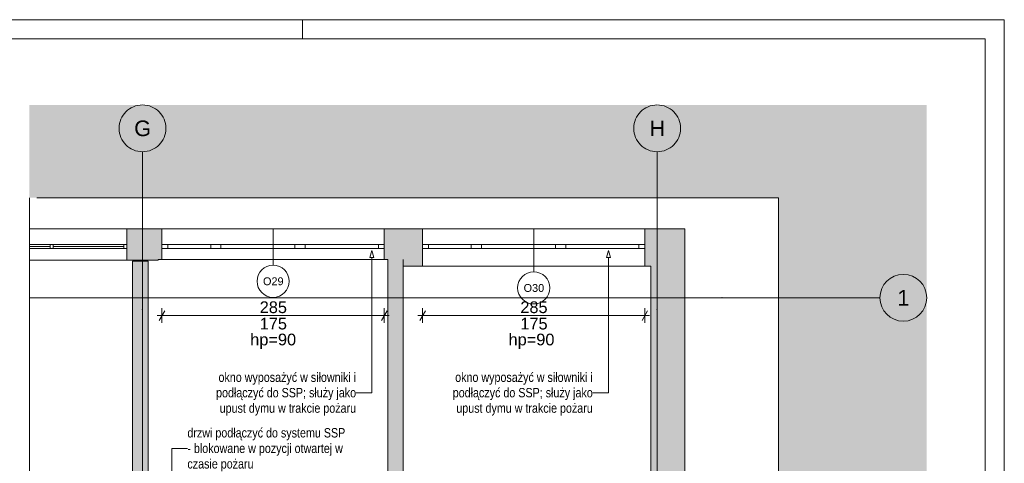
# Paper-space layout 'A-36 RZUT - PIĘTRO 6' of a CAD drawing. Header units: millimetres. Extents: x 0 to 800, y 0 to 500.
# Tile 17 of 17: x 547 to 800, y 386 to 500. Entities that reach past the tile are written whole.
import ezdxf
from ezdxf.xclip import XClip

# ---------------------------------------------------------------- set-up
doc = ezdxf.new("R2010")
doc.units = ezdxf.units.MM
doc.header["$MEASUREMENT"] = 0
doc.header["$XCLIPFRAME"] = 0
doc.linetypes.add('DASHDOTX2', pattern=[1000, 500, -250, 0, -250])
doc.linetypes.add('PRZERYWANA_DU_A', pattern=[550, 350, -200])
for name, color, linetype, lineweight in [('0_Nr_pióra__2', 8, 'Continuous', 13), ('A_Arkusz_Nr_pióra__1', 7, 'Continuous', 20), ('A_wymiary_Nr_pióra__1', 7, 'Continuous', 20), ('A_wymiary_Nr_pióra__2', 8, 'Continuous', 13), ('A_ściany_Nr_pióra__1', 7, 'Continuous', 20), ('Okna Archicada_Nr_pióra__3', 252, 'Continuous', 13), ('Znaczniki okien Archicada_Nr_pióra__3', 252, 'Continuous', 13)]:
    doc.layers.add(name, color=color, linetype=linetype, lineweight=lineweight)
for name, color, linetype, lineweight, true_color in [('A_Arkusz_Nr_pióra__237', 7, 'Continuous', 5, 0x343434), ('A_opis_Nr_pióra__10', 7, 'Continuous', 13, 0x4b4b4b), ('A_opis_Nr_pióra__255', 7, 'Continuous', 15, 0x242424), ('A_opis_Nr_pióra__8', 7, 'Continuous', 13, 0x4c4c4c), ('A_osie_Nr_pióra__16', 7, 'Continuous', 5, 0x0f0f0f), ('A_osie_Nr_pióra__76', 7, 'Continuous', 5, 0x2d2d2d), ('A_ściany_Nr_pióra__19', 7, 'Continuous', 5, 0x191919), ('Okna Archicada_Nr_pióra__19', 7, 'Continuous', 5, 0x191919)]:
    doc.layers.add(name, color=color, linetype=linetype, lineweight=lineweight, true_color=true_color)
doc.layers.add('A_podrys', color=7, linetype='Continuous')
doc.layers.add('A_ściany', color=7, linetype='Continuous')
doc.styles.add('STYL_AUTOMATYCZNY_1', font='arial.ttf')
doc.styles.add('STYL_AUTOMATYCZNY_2', font='ARIALN.TTF')
doc.styles.add('STYL_AUTOMATYCZNY_5', font='arial.ttf')

# ---------------------------------------------------------------- blocks, each defined once
blk = doc.blocks.new('Rysunek_2_2', base_point=(-3499.63, -631.4))
at = {"linetype": 'Continuous', "lineweight": 0, "true_color": 0x484848}
blk.add_hatch(color=251, dxfattribs=at).paths.add_polyline_path([(780.1, 478.17), (549.97, 478.17), (549.97, 454.37), (742.1, 454.37), (742.1, 136.75), (549.97, 136.75), (549.97, 126.75), (780.1, 126.75)])
at = {"layer": 'A_ściany', "linetype": 'Continuous', "lineweight": 0, "true_color": 0x000000}
for points in [[(574.96, 446.37), (574.96, 438.37), (582.96, 438.37), (582.96, 446.37)], [(582.96, 438.57), (583.96, 438.57), (583.96, 446.37), (582.96, 446.37)], [(640.96, 446.37), (640.96, 438.57), (645.86, 438.57), (645.86, 446.37)], [(645.86, 436.87), (650.8, 436.87), (650.8, 446.37), (645.86, 446.37)], [(707.8, 446.37), (707.8, 436.87), (709.3, 436.87), (709.3, 446.37)], [(709.3, 446.37), (709.3, 311.77), (707.84, 311.77), (707.84, 308.77), (718.1, 308.77), (718.1, 446.37)], [(580.42, 311.77), (580.42, 438.1), (576.43, 438.1), (576.43, 311.77)], [(645.86, 311.77), (645.86, 438.57), (641.87, 438.57), (641.87, 311.77)]]:
    blk.add_hatch(color=18, dxfattribs=at).paths.add_polyline_path(points)
at = {"layer": '0_Nr_pióra__2', "color": 8, "linetype": 'PRZERYWANA_DU_A', "lineweight": 13, "ltscale": 2, "flags": 128}
for points in [[(549.97, 454.37), (549.97, 136.75)], [(549.97, 136.75), (742.1, 136.75), (742.1, 454.37), (549.97, 454.37)]]:
    blk.add_lwpolyline(points, dxfattribs=at)
at = {"layer": 'A_opis_Nr_pióra__255', "color": 250, "linetype": 'Continuous', "lineweight": 15, "ltscale": 2, "true_color": 0x242424}
for p, q in [((637.78, 440.89), (637.28, 439.03)), ((637.78, 440.89), (638.28, 439.03)), ((698.48, 440.89), (697.98, 439.03)), ((698.48, 440.89), (698.98, 439.03)), ((638.28, 439.03), (637.28, 439.03)), ((637.78, 439.03), (637.78, 404.41)), ((698.98, 439.03), (697.98, 439.03)), ((698.48, 439.03), (698.48, 404.41)), ((637.78, 404.41), (633.75, 404.41)), ((698.48, 404.41), (694.45, 404.41)), ((586.46, 364.51), (586.46, 390.15)), ((586.46, 390.15), (590.48, 390.15))]:
    blk.add_line(p, q, dxfattribs=at)
at = {"layer": 'A_osie_Nr_pióra__16', "color": 250, "linetype": 'DASHDOTX2', "lineweight": 5, "ltscale": 2, "true_color": 0x0f0f0f}
for p, q in [((578.96, 425.66), (578.96, 466.17)), ((710.96, 425.66), (710.96, 466.17)), ((727.6, 428.75), (549.97, 428.75)), ((727.6, 428.75), (768.1, 428.75)), ((578.96, 425.66), (578.96, 126.75)), ((710.96, 425.66), (710.96, 126.75))]:
    blk.add_line(p, q, dxfattribs=at)
for p in [(727.6, 428.75), (727.6, 428.75), (578.96, 425.66), (578.96, 425.66), (710.96, 425.66), (710.96, 425.66)]:
    blk.add_point(p, dxfattribs=at)
at = {"layer": 'A_osie_Nr_pióra__76', "color": 250, "linetype": 'Continuous', "lineweight": 5, "ltscale": 2, "true_color": 0x2d2d2d}
for centre in [(578.96, 472.17), (710.96, 472.17), (774.1, 428.75)]:
    blk.add_circle(centre, 6, dxfattribs=at)
at = {"layer": 'A_wymiary_Nr_pióra__1', "color": 7, "linetype": 'Continuous', "lineweight": 20, "ltscale": 2}
for p, q in [((584.69, 425.43), (583.24, 422.93)), ((640.24, 422.93), (641.69, 425.43)), ((651.52, 425.43), (650.08, 422.93)), ((707.08, 422.93), (708.52, 425.43))]:
    blk.add_line(p, q, dxfattribs=at)
at = {"layer": 'A_wymiary_Nr_pióra__2', "color": 8, "linetype": 'Continuous', "lineweight": 13, "ltscale": 2}
for p, q in [((583.96, 422.31), (583.96, 426.06)), ((640.96, 422.31), (640.96, 426.06)), ((650.8, 422.31), (650.8, 426.06)), ((707.8, 422.31), (707.8, 426.06)), ((582.74, 424.18), (583.96, 424.18)), ((583.96, 424.18), (640.96, 424.18)), ((640.96, 424.18), (642.19, 424.18)), ((649.58, 424.18), (650.8, 424.18)), ((650.8, 424.18), (707.8, 424.18)), ((707.8, 424.18), (709.02, 424.18))]:
    blk.add_line(p, q, dxfattribs=at)
at = {"layer": 'A_ściany_Nr_pióra__1', "color": 7, "linetype": 'Continuous', "lineweight": 20, "ltscale": 2}
for p, q in [((574.96, 438.37), (574.96, 446.37)), ((583.96, 446.37), (583.96, 442.37)), ((640.96, 446.37), (640.96, 442.37)), ((650.8, 446.37), (650.8, 442.37)), ((707.8, 446.37), (707.8, 442.37)), ((583.96, 442.37), (583.96, 441.37)), ((640.96, 442.37), (640.96, 441.37)), ((650.8, 442.37), (650.8, 441.37)), ((707.8, 442.37), (707.8, 441.37)), ((583.96, 441.37), (583.96, 438.57)), ((640.96, 441.37), (640.96, 438.57)), ((650.8, 441.37), (650.8, 436.87)), ((707.8, 441.37), (707.8, 436.87))]:
    blk.add_line(p, q, dxfattribs=at)
at = {"layer": 'A_ściany_Nr_pióra__1', "color": 7, "linetype": 'Continuous', "lineweight": 20, "ltscale": 2, "flags": 128}
for points in [[(582.96, 446.37), (574.96, 446.37)], [(583.96, 446.37), (582.96, 446.37)], [(645.86, 446.37), (640.96, 446.37)], [(650.8, 446.37), (645.86, 446.37)], [(709.3, 446.37), (707.8, 446.37)], [(718.1, 446.37), (709.3, 446.37)], [(718.1, 308.77), (718.1, 446.37)], [(574.96, 438.37), (582.96, 438.37)], [(580.42, 438.1), (576.43, 438.1)], [(576.43, 438.1), (576.43, 311.77)], [(580.42, 363.28), (580.42, 438.1)], [(582.96, 438.37), (582.96, 438.57)], [(582.96, 438.57), (583.96, 438.57)], [(640.96, 438.57), (641.87, 438.57)], [(641.87, 438.57), (641.87, 363.28)], [(645.86, 438.57), (645.86, 436.87)], [(645.86, 311.77), (645.86, 438.57)], [(645.86, 436.87), (650.8, 436.87)], [(707.8, 436.87), (709.3, 436.87)], [(709.3, 436.87), (709.3, 311.77)]]:
    blk.add_lwpolyline(points, dxfattribs=at)
at = {"layer": 'A_ściany_Nr_pióra__19', "color": 250, "linetype": 'Continuous', "lineweight": 5, "ltscale": 2, "true_color": 0x191919}
for p, q in [((574.96, 446.37), (549.97, 446.37)), ((549.97, 438.37), (574.96, 438.37))]:
    blk.add_line(p, q, dxfattribs=at)
at = {"layer": 'Okna Archicada_Nr_pióra__19', "color": 250, "linetype": 'Continuous', "lineweight": 5, "ltscale": 2, "true_color": 0x191919}
for p, q in [((549.97, 442.37), (574.96, 442.37)), ((555.27, 442.37), (555.27, 441.37)), ((556.07, 442.37), (556.07, 441.37)), ((574.16, 442.37), (574.16, 441.37)), ((574.96, 442.37), (574.96, 441.37)), ((555.27, 441.87), (549.97, 441.87)), ((574.96, 441.37), (549.97, 441.37)), ((574.16, 441.87), (556.07, 441.87))]:
    blk.add_line(p, q, dxfattribs=at)
at = {"layer": 'Okna Archicada_Nr_pióra__3', "color": 252, "linetype": 'Continuous', "lineweight": 13, "ltscale": 2}
for p, q in [((583.96, 446.37), (640.96, 446.37)), ((583.96, 446.37), (583.96, 442.37)), ((640.96, 446.37), (640.96, 442.37)), ((650.8, 446.37), (707.8, 446.37)), ((650.8, 446.37), (650.8, 442.37)), ((707.8, 446.37), (707.8, 442.37)), ((583.96, 442.37), (585.46, 442.37)), ((583.96, 442.37), (583.96, 441.37)), ((583.96, 442.37), (583.96, 441.37)), ((585.46, 442.37), (585.46, 441.37)), ((585.46, 442.37), (596.46, 442.37)), ((596.46, 441.37), (596.46, 442.37)), ((596.46, 442.37), (597.76, 442.37)), ((597.76, 442.37), (599.06, 442.37)), ((599.06, 442.37), (599.06, 441.37)), ((599.06, 442.37), (618.06, 442.37)), ((618.06, 441.37), (618.06, 442.37)), ((618.06, 442.37), (619.36, 442.37)), ((619.36, 442.37), (620.66, 442.37)), ((620.66, 442.37), (620.66, 441.37)), ((620.66, 442.37), (639.46, 442.37)), ((639.46, 441.37), (639.46, 442.37)), ((639.46, 442.37), (640.96, 442.37)), ((640.96, 442.37), (640.96, 441.37)), ((640.96, 442.37), (640.96, 441.37)), ((650.8, 442.37), (652.3, 442.37)), ((650.8, 442.37), (650.8, 441.37)), ((650.8, 442.37), (650.8, 441.37)), ((652.3, 442.37), (652.3, 441.37)), ((652.3, 442.37), (663.3, 442.37)), ((663.3, 441.37), (663.3, 442.37)), ((663.3, 442.37), (664.6, 442.37)), ((664.6, 442.37), (665.9, 442.37)), ((665.9, 442.37), (665.9, 441.37)), ((665.9, 442.37), (684.9, 442.37)), ((684.9, 441.37), (684.9, 442.37)), ((684.9, 442.37), (686.2, 442.37)), ((686.2, 442.37), (687.5, 442.37)), ((687.5, 442.37), (687.5, 441.37)), ((687.5, 442.37), (706.3, 442.37)), ((706.3, 441.37), (706.3, 442.37)), ((706.3, 442.37), (707.8, 442.37)), ((707.8, 442.37), (707.8, 441.37)), ((707.8, 442.37), (707.8, 441.37)), ((585.46, 441.37), (583.96, 441.37)), ((583.96, 441.37), (583.96, 438.57)), ((596.46, 441.37), (585.46, 441.37)), ((597.76, 441.37), (596.46, 441.37)), ((599.06, 441.37), (597.76, 441.37)), ((618.06, 441.37), (599.06, 441.37)), ((619.36, 441.37), (618.06, 441.37)), ((620.66, 441.37), (619.36, 441.37)), ((639.46, 441.37), (620.66, 441.37)), ((640.96, 441.37), (639.46, 441.37)), ((640.96, 441.37), (640.96, 438.57)), ((652.3, 441.37), (650.8, 441.37)), ((650.8, 441.37), (650.8, 436.87)), ((663.3, 441.37), (652.3, 441.37)), ((664.6, 441.37), (663.3, 441.37)), ((665.9, 441.37), (664.6, 441.37)), ((684.9, 441.37), (665.9, 441.37)), ((686.2, 441.37), (684.9, 441.37)), ((687.5, 441.37), (686.2, 441.37)), ((706.3, 441.37), (687.5, 441.37)), ((707.8, 441.37), (706.3, 441.37)), ((707.8, 441.37), (707.8, 436.87)), ((583.96, 438.57), (640.96, 438.57)), ((650.8, 436.87), (707.8, 436.87))]:
    blk.add_line(p, q, dxfattribs=at)
at = {"layer": 'Znaczniki okien Archicada_Nr_pióra__3', "color": 252, "linetype": 'Continuous', "lineweight": 13, "ltscale": 2}
for p, q in [((612.46, 437.09), (612.46, 446.37)), ((679.3, 435.39), (679.3, 446.37))]:
    blk.add_line(p, q, dxfattribs=at)
for centre, start, end in [((612.46, 432.97), 0, 180), ((679.3, 431.27), 0, 180), ((612.46, 432.97), 180, 0), ((679.3, 431.27), 180, 0)]:
    blk.add_arc(centre, 4.12, start, end, dxfattribs=at)
at = {"layer": 'A_opis_Nr_pióra__10', "color": 251, "linetype": 'Continuous', "lineweight": 13, "true_color": 0x4b4b4b, "insert": (590.48, 389.81), "char_height": 2.4, "width": 40.5539, "attachment_point": 4, "line_spacing_factor": 0.993869, "style": 'STYL_AUTOMATYCZNY_2'}
blk.add_mtext('\\A1;{\\pql;\\fArial Narrow|b0|i0|c238|p0;\\W1.000000;drzwi podłączyć do systemu SSP - blokowane w pozycji otwartej w czasie pożaru}', dxfattribs=at)
at = {"layer": 'A_opis_Nr_pióra__8', "color": 251, "linetype": 'Continuous', "lineweight": 13, "true_color": 0x4c4c4c, "char_height": 2.4, "width": 36.3149, "attachment_point": 6, "line_spacing_factor": 0.987309, "style": 'STYL_AUTOMATYCZNY_2'}
for insert in [(633.75, 404.07), (694.45, 404.07)]:
    blk.add_mtext('\\A1;{\\pqr;\\fArial Narrow|b0|i0|c238|p0;\\W1.000000;okno wyposażyć w siłowniki i podłączyć do SSP; służy jako upust dymu w trakcie pożaru}', dxfattribs=dict(at, insert=insert))
at = {"layer": 'A_osie_Nr_pióra__76', "color": 250, "linetype": 'Continuous', "lineweight": 5, "true_color": 0x2d2d2d, "char_height": 4, "attachment_point": 1, "style": 'STYL_AUTOMATYCZNY_1'}
for s, insert in [('\\A1;{\\pql;\\pt0;\\fArial|b0|i0|c238|p0;\\W1.000000;G}', (576.83, 474.17)), ('\\A1;{\\pql;\\pt0;\\fArial|b0|i0|c238|p0;\\W1.000000;H}', (708.98, 474.17)), ('\\A1;{\\pql;\\pt0;\\fArial|b0|i0|c238|p0;\\W1.000000;1}', (772.57, 430.75))]:
    blk.add_mtext(s, dxfattribs=dict(at, insert=insert))
at = {"layer": 'A_wymiary_Nr_pióra__1', "color": 7, "linetype": 'Continuous', "lineweight": 20, "char_height": 3, "width": 6.8645, "attachment_point": 7, "style": 'STYL_AUTOMATYCZNY_5'}
for s, insert in [('\\A1;{\\pql;\\fArial|b0|i0|c238|p0;\\W1.000000;285}', (609.03, 424.78)), ('\\A1;{\\pql;\\fArial|b0|i0|c238|p0;\\W1.000000;285}', (675.87, 424.78)), ('\\A1;{\\pql;\\fArial|b0|i0|c238|p0;\\W1.000000;175}', (609.03, 420.58)), ('\\A1;{\\pql;\\fArial|b0|i0|c238|p0;\\W1.000000;175}', (675.87, 420.58))]:
    blk.add_mtext(s, dxfattribs=dict(at, insert=insert))
at = {"layer": 'A_wymiary_Nr_pióra__1', "color": 7, "linetype": 'Continuous', "lineweight": 20, "char_height": 3, "attachment_point": 2, "style": 'STYL_AUTOMATYCZNY_5'}
for insert in [(612.48, 419.55), (678.74, 419.55)]:
    blk.add_mtext('\\A1;{\\pqc;\\fArial|b0|i0|c238|p0;\\W1.000000;hp=90}', dxfattribs=dict(at, insert=insert))
at = {"layer": 'Znaczniki okien Archicada_Nr_pióra__3', "color": 252, "linetype": 'Continuous', "lineweight": 13, "char_height": 2, "attachment_point": 7, "style": 'STYL_AUTOMATYCZNY_1'}
for s, insert in [('\\A1;{\\pql;\\pt2;\\fArial|b0|i0|c238|p0;\\W1.000000;O29}', (609.87, 431.94)), ('\\A1;{\\pql;\\pt2;\\fArial|b0|i0|c238|p0;\\W1.000000;O30}', (676.71, 430.23))]:
    blk.add_mtext(s, dxfattribs=dict(at, insert=insert))

psp = doc.layouts.new('A-36 RZUT - PIĘTRO 6')

# ---------------------------------------------------------------- linework, layer by layer
at = {"layer": 'A_Arkusz_Nr_pióra__1', "color": 7, "linetype": 'Continuous', "lineweight": 20}
for q in [(29.9, 495.1), (795.1, 4.9)]:
    psp.add_line((795.1, 495.1), q, dxfattribs=at)
at = {"layer": 'A_Arkusz_Nr_pióra__1', "color": 7, "linetype": 'Continuous', "lineweight": 20, "flags": 128}
psp.add_lwpolyline([(0, 500), (800, 500), (800, 0), (0, 0)], close=True, dxfattribs=at)
at = {"layer": 'A_Arkusz_Nr_pióra__237', "color": 250, "linetype": 'Continuous', "lineweight": 5, "true_color": 0x343434}
psp.add_line((620, 495.1), (620, 500), dxfattribs=at)

# ---------------------------------------------------------------- block references
at = {"layer": 'A_podrys', "color": 37, "linetype": 'Continuous', "lineweight": 5, "true_color": 0x656532}
ref = psp.add_blockref('Rysunek_2_2', (-3499.63, -631.4), dxfattribs=at)
XClip(ref).set_block_clipping_path([(549.9695795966, 126.7487186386), (780.1, 478.1668323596)])

doc.saveas('drawing.dxf')
